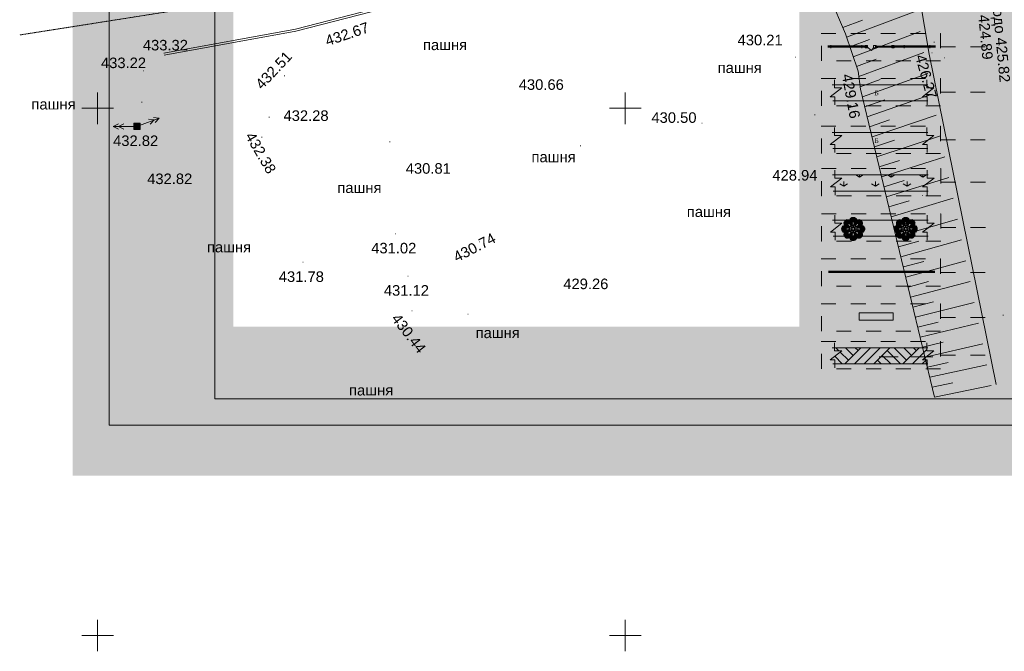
# Model space of a CAD drawing. Header units: millimetres. Extents: x 918404 to 1362154, y 4120617 to 4364104.
# Tile 187 of 256: x 1110128 to 1128787, y 4120617 to 4132599. Entities that reach past the tile are written whole.
import ezdxf

# ---------------------------------------------------------------- set-up
doc = ezdxf.new("R2010")
doc.units = ezdxf.units.MM
doc.header["$MEASUREMENT"] = 0
doc.linetypes.add('Д_ТРОТ_ТРУБА', pattern=[1.5, 0.75, -0.75])
doc.linetypes.add('Штриховая', pattern=[564.444447, 282.222223, -282.222223])
doc.layers.add('(001) Сетка', color=7, linetype='Continuous')
doc.layers.add('(003) Пункты', color=7, linetype='Continuous')
for name, color, linetype, lineweight in [('(001) Сетка_Ном._пера__132', 132, 'Continuous', 18), ('(001) Сетка_Ном._пера__63', 63, 'Continuous', 18), ('(008) Скульптуры_Ном._пера__7', 7, 'Continuous', 18), ('(022) Возд. Линии_Ном._пера__240', 240, 'Continuous', 18), ('(022) Возд. Линии_Ном._пера__7', 7, 'Continuous', 18), ('0_Ном._пера__174', 174, 'Continuous', 18), ('0_Ном._пера__255', 255, 'Continuous', 18), ('0_Ном._пера__4', 4, 'Continuous', 18), ('0_Ном._пера__5', 5, 'Continuous', 18), ('0_Ном._пера__7', 7, 'Continuous', 18), ('Fills_Ном._пера__81', 81, 'Continuous', 18), ('sherr_Ном._пера__5', 5, 'Continuous', 18), ('T1_PN_Ном._пера__6', 6, 'Continuous', 18), ('ВЫСОТА_Ном._пера__7', 7, 'Continuous', 18), ('ЗОП. К_Ном._пера__5', 5, 'Continuous', 18), ('Номер_Ном._пера__5', 5, 'Continuous', 18), ('Откос_Ном._пера__7', 7, 'Continuous', 18), ('Текст_Ном._пера__7', 7, 'Continuous', 18), ('ТОЧКИ_Ном._пера__5', 5, 'Continuous', 18)]:
    doc.layers.add(name, color=color, linetype=linetype, lineweight=lineweight)
for name, color, linetype, lineweight, true_color in [('(003) Пункты_Ном._пера__28', 7, 'Continuous', 18, 0x260900), ('(003) Пункты_Ном._пера__48', 7, 'Continuous', 18, 0x261c00), ('0_Ном._пера__250', 7, 'Continuous', 18, 0x494949), ('0_Ном._пера__252', 7, 'Continuous', 18, 0x929292), ('0_Ном._пера__9', 7, 'Continuous', 18, 0x105689), ('T1_PN_Ном._пера__29', 7, 'Continuous', 18, 0x261713)]:
    doc.layers.add(name, color=color, linetype=linetype, lineweight=lineweight, true_color=true_color)
doc.styles.add('СГЕНЕРИР_СТИЛЬ_1', font='arial.ttf')
doc.styles.add('СГЕНЕРИР_СТИЛЬ_4', font='times.ttf')
pattern_1 = [(45, (295942.93, 4126321.94), (-183.84776, 183.84776), []), (45, (295851, 4126413.87), (-183.84776, 183.84776), [194.999993, -65, 0, -65])]

# ---------------------------------------------------------------- blocks, each defined once
blk = doc.blocks.new('Колонна_961', base_point=(1126174, 4132089))
at = {"layer": '(003) Пункты_Ном._пера__48', "linetype": 'Continuous'}
h = blk.add_hatch(dxfattribs=at)
h.set_pattern_fill('Железобетон', color=256, style=0, pattern_type=2)
h.set_pattern_definition(pattern_1)
h.paths.add_polyline_path([(1126152, 4132066), (1126197, 4132066), (1126197, 4132111), (1126152, 4132111)])
at = {"layer": '(003) Пункты_Ном._пера__28', "linetype": 'Continuous', "flags": 128}
blk.add_lwpolyline([(1126152, 4132066), (1126197, 4132066), (1126197, 4132111), (1126152, 4132111)], close=True, dxfattribs=at)
blk = doc.blocks.new('Колонна_962', base_point=(1126334, 4132089))
at = {"layer": '(003) Пункты_Ном._пера__48', "linetype": 'Continuous'}
h = blk.add_hatch(dxfattribs=at)
h.set_pattern_fill('Железобетон', color=256, style=0, pattern_type=2)
h.set_pattern_definition(pattern_1)
h.paths.add_polyline_path([(1126311, 4132066), (1126356, 4132066), (1126356, 4132111), (1126311, 4132111)])
at = {"layer": '(003) Пункты_Ном._пера__28', "linetype": 'Continuous', "flags": 128}
blk.add_lwpolyline([(1126311, 4132066), (1126356, 4132066), (1126356, 4132111), (1126311, 4132111)], close=True, dxfattribs=at)
blk = doc.blocks.new('Колонна_963', base_point=(1126677, 4132089))
at = {"layer": '(003) Пункты_Ном._пера__48', "linetype": 'Continuous'}
h = blk.add_hatch(dxfattribs=at)
h.set_pattern_fill('Железобетон', color=256, style=0, pattern_type=2)
h.set_pattern_definition(pattern_1)
h.paths.add_polyline_path([(1126654, 4132066), (1126699, 4132066), (1126699, 4132111), (1126654, 4132111)])
at = {"layer": '(003) Пункты_Ном._пера__28', "linetype": 'Continuous', "flags": 128}
blk.add_lwpolyline([(1126654, 4132066), (1126699, 4132066), (1126699, 4132111), (1126654, 4132111)], close=True, dxfattribs=at)
blk = doc.blocks.new('Пальма веерообразная 16_2')
at = {"layer": '(001) Сетка_Ном._пера__63', "linetype": 'Continuous'}
for p, q in [((-18, 119), (-60, 195)), ((-60, 195), (-21, 117)), ((-15, 122), (-53, 204)), ((-53, 204), (-18, 119)), ((-12, 124), (-44, 211)), ((-44, 211), (-15, 122)), ((-9, 126), (-34, 217)), ((-34, 217), (-12, 124)), ((-6, 127), (-23, 221)), ((-23, 221), (-9, 126)), ((-2, 127), (-12, 224)), ((-12, 224), (-6, 127)), ((0, 225), (-2, 127)), ((2, 127), (0, 225)), ((12, 224), (2, 127)), ((6, 127), (12, 224)), ((23, 221), (6, 127)), ((9, 126), (23, 221)), ((34, 217), (9, 126)), ((12, 124), (34, 217)), ((44, 211), (12, 124)), ((15, 122), (44, 211)), ((53, 204), (15, 122)), ((18, 119), (53, 204)), ((60, 195), (18, 119)), ((21, 117), (60, 195)), ((-127, 2), (-225, 0)), ((-127, 6), (-224, 12)), ((-224, 12), (-127, 2)), ((-126, 9), (-221, 23)), ((-221, 23), (-127, 6)), ((-124, 12), (-217, 34)), ((-217, 34), (-126, 9)), ((-122, 15), (-211, 44)), ((-211, 44), (-124, 12)), ((-119, 18), (-204, 53)), ((-204, 53), (-122, 15)), ((-117, 21), (-195, 60)), ((-195, 60), (-119, 18)), ((-113, 22), (-185, 66)), ((-185, 66), (-117, 21)), ((-97, 75), (-181, 107)), ((-181, 107), (-97, 72)), ((-96, 79), (-180, 119)), ((-180, 119), (-97, 75)), ((-97, 72), (-180, 95)), ((-180, 95), (-97, 68)), ((-97, 68), (-178, 84)), ((-178, 84), (-96, 64)), ((-95, 82), (-177, 130)), ((-177, 130), (-96, 79)), ((-110, 24), (-174, 71)), ((-174, 71), (-113, 22)), ((-93, 86), (-173, 140)), ((-173, 140), (-95, 82)), ((-96, 64), (-173, 73)), ((-173, 73), (-95, 61)), ((-91, 89), (-167, 150)), ((-167, 150), (-93, 86)), ((-95, 61), (-167, 63)), ((-167, 63), (-93, 58)), ((-106, 25), (-163, 74)), ((-163, 74), (-110, 24)), ((-93, 58), (-160, 55)), ((-160, 55), (-90, 55)), ((-89, 91), (-159, 159)), ((-159, 159), (-91, 89)), ((-103, 25), (-152, 74)), ((-152, 74), (-106, 25)), ((-90, 55), (-151, 46)), ((-151, 46), (-87, 52)), ((-86, 93), (-150, 167)), ((-150, 167), (-89, 91)), ((-87, 52), (-142, 38)), ((-142, 38), (-84, 49)), ((-82, 95), (-140, 173)), ((-140, 173), (-86, 93)), ((-98, 25), (-139, 74)), ((-139, 74), (-103, 25)), ((-84, 49), (-132, 30)), ((-132, 30), (-80, 46)), ((-79, 96), (-130, 177)), ((-130, 177), (-82, 95)), ((-94, 24), (-127, 74)), ((-127, 74), (-98, 25)), ((-80, 46), (-123, 22)), ((-123, 22), (-77, 44)), ((-75, 97), (-118, 180)), ((-118, 180), (-79, 96)), ((-90, 24), (-115, 73)), ((-115, 73), (-94, 24)), ((-77, 44), (-113, 16)), ((-113, 16), (-73, 42)), ((-72, 97), (-107, 181)), ((-107, 181), (-75, 97)), ((-85, 23), (-102, 71)), ((-102, 71), (-90, 24)), ((-73, 42), (-102, 13)), ((-102, 13), (-70, 42)), ((-68, 97), (-95, 180)), ((-95, 180), (-72, 97)), ((-82, 22), (-91, 68)), ((-91, 68), (-85, 23)), ((-70, 42), (-90, 14)), ((-90, 14), (-66, 42)), ((-64, 96), (-84, 178)), ((-84, 178), (-68, 97)), ((-81, 62), (-82, 22)), ((-79, 20), (-81, 62)), ((-74, 54), (-79, 20)), ((-79, 18), (-63, 43)), ((-66, 42), (-79, 18)), ((-78, 0), (-76, 2)), ((-76, 17), (-74, 54)), ((-68, 43), (-76, 17)), ((-76, 2), (-71, 9)), ((-75, 14), (-68, 43)), ((-66, 32), (-75, 14)), ((-75, 6), (-67, 20)), ((-71, 9), (-75, 6)), ((-25, 6), (-75, 4)), ((-24, 110), (-74, 163)), ((-74, 163), (-25, 106)), ((-25, 106), (-74, 152)), ((-74, 152), (-25, 103)), ((-25, 103), (-74, 139)), ((-74, 139), (-25, 98)), ((-25, 98), (-74, 127)), ((-74, 127), (-24, 94)), ((-74, 10), (-66, 32)), ((-67, 20), (-74, 10)), ((-61, 95), (-73, 173)), ((-73, 173), (-64, 96)), ((-24, 94), (-73, 115)), ((-73, 115), (-24, 90)), ((-22, 113), (-71, 174)), ((-71, 174), (-24, 110)), ((-24, 90), (-71, 102)), ((-71, 102), (-23, 85)), ((-69, 24), (-60, 46)), ((-63, 43), (-69, 24)), ((-23, 85), (-68, 91)), ((-68, 91), (-22, 82)), ((-21, 117), (-66, 185)), ((-66, 185), (-22, 113)), ((-58, 93), (-63, 167)), ((-63, 167), (-61, 95)), ((-22, 82), (-62, 81)), ((-62, 81), (-20, 79)), ((-62, 33), (-57, 48)), ((-60, 46), (-62, 33)), ((-55, 160), (-58, 93)), ((-57, 44), (-56, 52)), ((-57, 48), (-57, 44)), ((-56, 52), (-55, 55)), ((-22, 14), (-56, 50)), ((-55, 90), (-55, 160)), ((-46, 151), (-55, 90)), ((-55, 55), (-52, 56)), ((-15, 15), (-55, 55)), ((-20, 79), (-54, 74)), ((-54, 74), (-17, 76)), ((-52, 87), (-46, 151)), ((-38, 142), (-52, 87)), ((-52, 56), (-44, 57)), ((-14, 22), (-50, 56)), ((-49, 84), (-38, 142)), ((-30, 132), (-49, 84)), ((-48, 57), (-33, 62)), ((-44, 57), (-48, 57)), ((-46, 80), (-30, 132)), ((-22, 123), (-46, 80)), ((-46, 60), (-24, 69)), ((-33, 62), (-46, 60)), ((-44, 77), (-22, 123)), ((-16, 113), (-44, 77)), ((-43, 63), (-18, 79)), ((-17, 76), (-43, 68)), ((-43, 68), (-14, 75)), ((-24, 69), (-43, 63)), ((-42, 73), (-16, 113)), ((-42, 70), (-13, 102)), ((-13, 102), (-42, 73)), ((-42, 66), (-14, 90)), ((-14, 90), (-42, 70)), ((-18, 79), (-42, 66)), ((-14, 75), (-32, 66)), ((-32, 66), (-10, 74)), ((-25, 6), (-17, 8)), ((-22, 14), (-18, 7)), ((-20, 67), (-6, 75)), ((-10, 74), (-20, 67)), ((-14, 22), (-7, 18)), ((-9, 71), (-2, 76)), ((-6, 75), (-9, 71)), ((-6, 25), (-8, 17)), ((-6, 25), (-4, 75)), ((-2, 76), (0, 78)), ((0, 22), (0, 78)), ((0, 78), (2, 76)), ((2, 76), (9, 71)), ((6, 25), (4, 75)), ((9, 71), (6, 75)), ((6, 75), (20, 67)), ((6, 25), (8, 17)), ((14, 22), (7, 18)), ((20, 67), (10, 74)), ((10, 74), (32, 66)), ((42, 73), (13, 102)), ((13, 102), (42, 70)), ((42, 70), (14, 90)), ((14, 90), (42, 66)), ((32, 66), (14, 75)), ((14, 75), (43, 68)), ((14, 22), (50, 56)), ((15, 15), (55, 55)), ((44, 77), (16, 113)), ((16, 113), (42, 73)), ((43, 68), (17, 76)), ((17, 76), (54, 74)), ((25, 6), (17, 8)), ((42, 66), (18, 79)), ((18, 79), (43, 63)), ((22, 14), (18, 7)), ((20, 79), (62, 81)), ((54, 74), (20, 79)), ((66, 185), (21, 117)), ((22, 113), (66, 185)), ((71, 174), (22, 113)), ((46, 80), (22, 123)), ((22, 123), (44, 77)), ((22, 82), (68, 91)), ((62, 81), (22, 82)), ((22, 14), (56, 50)), ((22, 0), (78, 0)), ((23, 85), (71, 102)), ((68, 91), (23, 85)), ((24, 110), (71, 174)), ((74, 163), (24, 110)), ((24, 94), (74, 127)), ((24, 90), (73, 115)), ((73, 115), (24, 94)), ((71, 102), (24, 90)), ((43, 63), (24, 69)), ((24, 69), (46, 60)), ((25, 106), (74, 163)), ((25, 103), (74, 152)), ((74, 152), (25, 106)), ((25, 98), (74, 139)), ((74, 139), (25, 103)), ((74, 127), (25, 98)), ((25, 6), (75, 4)), ((49, 84), (30, 132)), ((30, 132), (46, 80)), ((46, 60), (33, 62)), ((33, 62), (48, 57)), ((52, 87), (38, 142)), ((38, 142), (49, 84)), ((48, 57), (44, 57)), ((44, 57), (52, 56)), ((55, 90), (46, 151)), ((46, 151), (52, 87)), ((52, 56), (55, 55)), ((58, 93), (55, 160)), ((55, 160), (55, 90)), ((55, 55), (56, 52)), ((56, 52), (57, 44)), ((57, 44), (57, 48)), ((57, 48), (62, 33)), ((63, 167), (58, 93)), ((62, 33), (60, 46)), ((60, 46), (69, 24)), ((73, 173), (61, 95)), ((61, 95), (63, 167)), ((69, 24), (63, 43)), ((63, 43), (79, 18)), ((84, 178), (64, 96)), ((64, 96), (73, 173)), ((79, 18), (66, 42)), ((66, 42), (90, 14)), ((75, 14), (66, 32)), ((66, 32), (74, 10)), ((74, 10), (67, 20)), ((67, 20), (75, 6)), ((95, 180), (68, 97)), ((68, 97), (84, 178)), ((76, 17), (68, 43)), ((68, 43), (75, 14)), ((90, 14), (70, 42)), ((70, 42), (102, 13)), ((75, 6), (71, 9)), ((71, 9), (76, 2)), ((107, 181), (72, 97)), ((72, 97), (95, 180)), ((102, 13), (73, 42)), ((73, 42), (113, 16)), ((79, 20), (74, 54)), ((74, 54), (76, 17)), ((75, 97), (107, 181)), ((119, 180), (75, 97)), ((76, 2), (78, 0)), ((78, 0), (76, -2)), ((113, 16), (77, 44)), ((77, 44), (123, 22)), ((79, 96), (119, 180)), ((130, 177), (79, 96)), ((81, 62), (79, 20)), ((123, 22), (80, 46)), ((80, 46), (132, 30)), ((82, 22), (81, 62)), ((82, 95), (130, 177)), ((140, 173), (82, 95)), ((91, 68), (82, 22)), ((132, 30), (84, 49)), ((84, 49), (142, 38)), ((102, 71), (85, 23)), ((85, 23), (91, 68)), ((86, 93), (140, 173)), ((150, 167), (86, 93)), ((142, 38), (87, 52)), ((87, 52), (151, 46)), ((89, 91), (150, 167)), ((159, 159), (89, 91)), ((115, 73), (90, 24)), ((90, 24), (102, 71)), ((151, 46), (90, 55)), ((90, 55), (160, 55)), ((91, 89), (159, 159)), ((167, 150), (91, 89)), ((93, 86), (167, 150)), ((173, 140), (93, 86)), ((93, 58), (167, 63)), ((160, 55), (93, 58)), ((127, 74), (94, 24)), ((94, 24), (115, 73)), ((95, 82), (173, 140)), ((177, 130), (95, 82)), ((95, 61), (173, 73)), ((167, 63), (95, 61)), ((96, 79), (177, 130)), ((180, 118), (96, 79)), ((96, 64), (178, 84)), ((173, 73), (96, 64)), ((97, 75), (180, 118)), ((97, 72), (181, 107)), ((181, 107), (97, 75)), ((97, 68), (180, 95)), ((180, 95), (97, 72)), ((178, 84), (97, 68)), ((139, 74), (98, 25)), ((98, 25), (127, 74)), ((152, 74), (103, 25)), ((103, 25), (139, 74)), ((163, 74), (106, 25)), ((106, 25), (152, 74)), ((110, 24), (163, 74)), ((174, 71), (110, 24)), ((113, 22), (174, 71)), ((185, 66), (113, 22)), ((117, 21), (185, 66)), ((195, 60), (117, 21)), ((119, 18), (195, 60)), ((204, 53), (119, 18)), ((122, 15), (204, 53)), ((211, 44), (122, 15)), ((124, 12), (211, 44)), ((217, 34), (124, 12)), ((126, 9), (217, 34)), ((221, 23), (126, 9)), ((127, 6), (221, 23)), ((127, 2), (224, 12)), ((224, 12), (127, 6)), ((225, 0), (127, 2)), ((127, -2), (225, 0)), ((-225, 0), (-127, -2)), ((-127, -2), (-224, -12)), ((-224, -12), (-127, -6)), ((-127, -6), (-221, -23)), ((-221, -23), (-126, -9)), ((-126, -9), (-217, -34)), ((-217, -34), (-124, -12)), ((-124, -12), (-211, -44)), ((-211, -44), (-122, -15)), ((-122, -15), (-204, -53)), ((-204, -53), (-119, -18)), ((-119, -18), (-195, -60)), ((-195, -60), (-117, -21)), ((-117, -21), (-185, -66)), ((-185, -66), (-113, -22)), ((-97, -72), (-181, -107)), ((-181, -107), (-97, -75)), ((-97, -68), (-180, -95)), ((-180, -95), (-97, -72)), ((-97, -75), (-180, -118)), ((-180, -118), (-96, -79)), ((-96, -64), (-178, -84)), ((-178, -84), (-97, -68)), ((-96, -79), (-177, -130)), ((-177, -130), (-95, -82)), ((-113, -22), (-174, -71)), ((-174, -71), (-110, -24)), ((-95, -61), (-173, -73)), ((-173, -73), (-96, -64)), ((-95, -82), (-173, -140)), ((-173, -140), (-93, -86)), ((-93, -58), (-167, -63)), ((-167, -63), (-95, -61)), ((-93, -86), (-167, -150)), ((-167, -150), (-91, -89)), ((-110, -24), (-163, -74)), ((-163, -74), (-106, -25)), ((-90, -55), (-160, -55)), ((-160, -55), (-93, -58)), ((-91, -89), (-159, -159)), ((-159, -159), (-89, -91)), ((-106, -25), (-152, -74)), ((-152, -74), (-103, -25)), ((-87, -52), (-151, -46)), ((-151, -46), (-90, -55)), ((-89, -91), (-150, -167)), ((-150, -167), (-86, -93)), ((-84, -49), (-142, -38)), ((-142, -38), (-87, -52)), ((-86, -93), (-140, -173)), ((-140, -173), (-82, -95)), ((-103, -25), (-139, -74)), ((-139, -74), (-98, -25)), ((-80, -46), (-132, -30)), ((-132, -30), (-84, -49)), ((-82, -95), (-130, -177)), ((-130, -177), (-79, -96)), ((-127, -74), (-94, -24)), ((-98, -25), (-127, -74)), ((-77, -44), (-123, -22)), ((-123, -22), (-80, -46)), ((-79, -96), (-119, -180)), ((-119, -180), (-75, -97)), ((-94, -24), (-115, -73)), ((-115, -73), (-90, -24)), ((-73, -42), (-113, -16)), ((-113, -16), (-77, -44)), ((-75, -97), (-107, -181)), ((-107, -181), (-72, -97)), ((-70, -42), (-102, -13)), ((-102, -13), (-73, -42)), ((-102, -71), (-85, -23)), ((-90, -24), (-102, -71)), ((-72, -97), (-95, -180)), ((-95, -180), (-68, -97)), ((-91, -68), (-82, -22)), ((-85, -23), (-91, -68)), ((-66, -42), (-90, -14)), ((-90, -14), (-70, -42)), ((-84, -178), (-64, -96)), ((-68, -97), (-84, -178)), ((-82, -22), (-81, -62)), ((-81, -62), (-79, -20)), ((-63, -43), (-79, -18)), ((-79, -18), (-66, -42)), ((-79, -20), (-74, -54)), ((-22, 0), (-78, 0)), ((-76, -2), (-78, 0)), ((-71, -9), (-76, -2)), ((-74, -54), (-76, -17)), ((-76, -17), (-68, -43)), ((-25, -6), (-75, -4)), ((-67, -20), (-75, -6)), ((-75, -6), (-71, -9)), ((-68, -43), (-75, -14)), ((-75, -14), (-66, -32)), ((-66, -32), (-74, -10)), ((-74, -10), (-67, -20)), ((-24, -94), (-74, -127)), ((-74, -127), (-25, -98)), ((-25, -98), (-74, -139)), ((-74, -139), (-25, -103)), ((-25, -103), (-74, -152)), ((-74, -152), (-25, -106)), ((-25, -106), (-74, -163)), ((-74, -163), (-24, -110)), ((-24, -90), (-73, -115)), ((-73, -115), (-24, -94)), ((-73, -173), (-61, -95)), ((-64, -96), (-73, -173)), ((-23, -85), (-71, -102)), ((-71, -102), (-24, -90)), ((-24, -110), (-71, -174)), ((-71, -174), (-22, -113)), ((-60, -46), (-69, -24)), ((-69, -24), (-63, -43)), ((-22, -82), (-68, -91)), ((-68, -91), (-23, -85)), ((-22, -113), (-66, -185)), ((-66, -185), (-21, -117)), ((-63, -167), (-58, -93)), ((-61, -95), (-63, -167)), ((-57, -48), (-62, -33)), ((-62, -33), (-60, -46)), ((-20, -79), (-62, -81)), ((-62, -81), (-22, -82)), ((-21, -117), (-60, -195)), ((-60, -195), (-18, -119)), ((-58, -93), (-55, -160)), ((-56, -52), (-57, -44)), ((-57, -44), (-57, -48)), ((-22, -14), (-56, -50)), ((-55, -55), (-56, -52)), ((-15, -15), (-55, -55)), ((-52, -56), (-55, -55)), ((-55, -160), (-55, -90)), ((-55, -90), (-46, -151)), ((-17, -76), (-54, -74)), ((-54, -74), (-20, -79)), ((-18, -119), (-53, -204)), ((-53, -204), (-15, -122)), ((-44, -57), (-52, -56)), ((-46, -151), (-52, -87)), ((-52, -87), (-38, -142)), ((-14, -22), (-50, -56)), ((-38, -142), (-49, -84)), ((-49, -84), (-30, -132)), ((-33, -62), (-48, -57)), ((-48, -57), (-44, -57)), ((-24, -69), (-46, -60)), ((-46, -60), (-33, -62)), ((-30, -132), (-46, -80)), ((-46, -80), (-22, -123)), ((-22, -123), (-44, -77)), ((-44, -77), (-16, -113)), ((-15, -122), (-44, -211)), ((-44, -211), (-12, -124)), ((-18, -79), (-43, -63)), ((-43, -63), (-24, -69)), ((-14, -75), (-43, -68)), ((-43, -68), (-17, -76)), ((-14, -90), (-42, -66)), ((-42, -66), (-18, -79)), ((-13, -102), (-42, -70)), ((-42, -70), (-14, -90)), ((-16, -113), (-42, -73)), ((-42, -73), (-13, -102)), ((-12, -124), (-34, -217)), ((-34, -217), (-9, -126)), ((-10, -74), (-32, -66)), ((-32, -66), (-14, -75)), ((-25, -6), (-17, -8)), ((-9, -126), (-23, -221)), ((-23, -221), (-6, -127)), ((-22, -14), (-18, -7)), ((-6, -75), (-20, -67)), ((-20, -67), (-10, -74)), ((-14, -22), (-7, -18)), ((-6, -127), (-12, -224)), ((-12, -224), (-2, -127)), ((-2, -76), (-9, -71)), ((-9, -71), (-6, -75)), ((-6, -25), (-8, -17)), ((-6, -25), (-4, -75)), ((0, -78), (-2, -76)), ((-2, -127), (0, -225)), ((0, -22), (0, -78)), ((2, -76), (0, -78)), ((0, -225), (2, -127)), ((9, -71), (2, -76)), ((2, -127), (12, -224)), ((6, -25), (4, -75)), ((6, -25), (8, -17)), ((20, -67), (6, -75)), ((6, -75), (9, -71)), ((12, -224), (6, -127)), ((6, -127), (23, -221)), ((14, -22), (7, -18)), ((23, -221), (9, -126)), ((9, -126), (34, -217)), ((32, -66), (10, -74)), ((10, -74), (20, -67)), ((34, -217), (12, -124)), ((12, -124), (44, -211)), ((42, -70), (13, -102)), ((13, -102), (42, -73)), ((14, -22), (50, -56)), ((14, -75), (32, -66)), ((42, -66), (14, -90)), ((43, -68), (14, -75)), ((14, -90), (42, -70)), ((15, -15), (55, -55)), ((44, -211), (15, -122)), ((15, -122), (53, -204)), ((42, -73), (16, -113)), ((16, -113), (44, -77)), ((25, -6), (17, -8)), ((17, -76), (43, -68)), ((54, -74), (17, -76)), ((22, -14), (18, -7)), ((43, -63), (18, -79)), ((18, -79), (42, -66)), ((53, -204), (18, -119)), ((18, -119), (60, -195)), ((20, -79), (54, -74)), ((62, -81), (20, -79)), ((60, -195), (21, -117)), ((21, -117), (66, -185)), ((22, -14), (56, -50)), ((44, -77), (22, -123)), ((22, -123), (46, -80)), ((22, -82), (62, -81)), ((68, -91), (22, -82)), ((66, -185), (22, -113)), ((22, -113), (71, -174)), ((71, -102), (23, -85)), ((23, -85), (68, -91)), ((46, -60), (24, -69)), ((24, -69), (43, -63)), ((73, -115), (24, -90)), ((24, -90), (71, -102)), ((74, -127), (24, -94)), ((24, -94), (73, -115)), ((71, -174), (24, -110)), ((24, -110), (74, -163)), ((25, -6), (75, -4)), ((74, -139), (25, -98)), ((25, -98), (74, -127)), ((74, -152), (25, -103)), ((25, -103), (74, -139)), ((74, -163), (25, -106)), ((25, -106), (74, -152)), ((46, -80), (30, -132)), ((30, -132), (49, -84)), ((48, -57), (33, -62)), ((33, -62), (46, -60)), ((49, -84), (38, -142)), ((38, -142), (52, -87)), ((52, -56), (44, -57)), ((44, -57), (48, -57)), ((52, -87), (46, -151)), ((46, -151), (55, -90)), ((55, -55), (52, -56)), ((56, -52), (55, -55)), ((55, -90), (55, -160)), ((55, -160), (58, -93)), ((57, -44), (56, -52)), ((62, -33), (57, -48)), ((57, -48), (57, -44)), ((58, -93), (63, -167)), ((69, -24), (60, -46)), ((60, -46), (62, -33)), ((63, -167), (61, -95)), ((61, -95), (73, -173)), ((79, -18), (63, -43)), ((63, -43), (69, -24)), ((73, -173), (64, -96)), ((64, -96), (84, -178)), ((74, -10), (66, -32)), ((66, -32), (75, -14)), ((90, -14), (66, -42)), ((66, -42), (79, -18)), ((75, -6), (67, -20)), ((67, -20), (74, -10)), ((75, -14), (68, -43)), ((68, -43), (76, -17)), ((84, -178), (68, -97)), ((68, -97), (95, -180)), ((102, -13), (70, -42)), ((70, -42), (90, -14)), ((76, -2), (71, -9)), ((71, -9), (75, -6)), ((95, -180), (72, -97)), ((72, -97), (107, -181)), ((73, -42), (102, -13)), ((113, -16), (73, -42)), ((76, -17), (74, -54)), ((74, -54), (79, -20)), ((107, -181), (75, -97)), ((75, -97), (118, -180)), ((77, -44), (113, -16)), ((123, -22), (77, -44)), ((79, -20), (81, -62)), ((118, -180), (79, -96)), ((79, -96), (130, -177)), ((80, -46), (123, -22)), ((132, -30), (80, -46)), ((81, -62), (82, -22)), ((82, -22), (91, -68)), ((130, -177), (82, -95)), ((82, -95), (140, -173)), ((84, -49), (132, -30)), ((142, -38), (84, -49)), ((91, -68), (85, -23)), ((85, -23), (102, -71)), ((140, -173), (86, -93)), ((86, -93), (150, -167)), ((87, -52), (142, -38)), ((151, -46), (87, -52)), ((150, -167), (89, -91)), ((89, -91), (159, -159)), ((102, -71), (90, -24)), ((90, -24), (115, -73)), ((90, -55), (151, -46)), ((160, -55), (90, -55)), ((159, -159), (91, -89)), ((91, -89), (167, -150)), ((93, -58), (160, -55)), ((167, -63), (93, -58)), ((167, -150), (93, -86)), ((93, -86), (173, -140)), ((115, -73), (94, -24)), ((94, -24), (127, -74)), ((173, -73), (95, -61)), ((95, -61), (167, -63)), ((173, -140), (95, -82)), ((95, -82), (177, -130)), ((178, -84), (96, -64)), ((96, -64), (173, -73)), ((177, -130), (96, -79)), ((96, -79), (180, -119)), ((180, -95), (97, -68)), ((97, -68), (178, -84)), ((181, -107), (97, -72)), ((97, -72), (180, -95)), ((180, -119), (97, -75)), ((97, -75), (181, -107)), ((127, -74), (98, -25)), ((98, -25), (139, -74)), ((139, -74), (103, -25)), ((103, -25), (152, -74)), ((152, -74), (106, -25)), ((106, -25), (163, -74)), ((163, -74), (110, -24)), ((110, -24), (174, -71)), ((174, -71), (113, -22)), ((113, -22), (185, -66)), ((185, -66), (117, -21)), ((117, -21), (195, -60)), ((195, -60), (119, -18)), ((119, -18), (204, -53)), ((204, -53), (122, -15)), ((122, -15), (211, -44)), ((211, -44), (124, -12)), ((124, -12), (217, -34)), ((217, -34), (126, -9)), ((126, -9), (221, -23)), ((224, -12), (127, -2)), ((221, -23), (127, -6)), ((127, -6), (224, -12))]:
    blk.add_line(p, q, dxfattribs=at)

msp = doc.modelspace()

# ---------------------------------------------------------------- hatches: boundary and pattern name
at = {"layer": '(022) Возд. Линии_Ном._пера__240', "linetype": 'Continuous'}
h = msp.add_hatch(color=256, dxfattribs=at)
h.paths.add_polyline_path([(1112290.6, 4130633.6), (1112290.6, 4130513.6), (1112410.6, 4130513.6), (1112410.6, 4130633.6)])
h.paths.add_polyline_path([(1112340.6, 4130573.6, -1.0000337), (1112360.6, 4130573.6, -1)], flags=0)
at = {"layer": '(022) Возд. Линии_Ном._пера__7', "linetype": 'Continuous'}
msp.add_hatch(color=256, dxfattribs=at).paths.add_polyline_path([(1112357.9, 4130566.7, 1), (1112343.3, 4130580.4, 1)])
at = {"layer": '0_Ном._пера__250', "linetype": 'Continuous'}
msp.add_hatch(color=256, dxfattribs=at).paths.add_polyline_path([(1125574.7, 4131057.4), (1127322.6, 4131057.4), (1127322.6, 4131134.6), (1127234.9, 4131134.6), (1127454.2, 4131304.6), (1127319.9, 4131304.6), (1127319.9, 4131362.6), (1125571.9, 4131362.6), (1125571.9, 4131304.6), (1125706.3, 4131304.6), (1125486.9, 4131134.6), (1125574.7, 4131134.6)])
at = {"layer": '0_Ном._пера__252', "linetype": 'Continuous', "lineweight": 0, "true_color": 0x242424}
msp.add_hatch(color=250, dxfattribs=at).paths.add_polyline_path([(1125574.7, 4130153.7), (1127322.6, 4130153.7), (1127322.6, 4130230.9), (1127234.9, 4130230.9), (1127454.2, 4130400.9), (1127319.9, 4130400.9), (1127319.9, 4130458.9), (1125571.9, 4130458.9), (1125571.9, 4130400.9), (1125706.3, 4130400.9), (1125486.9, 4130230.9), (1125574.7, 4130230.9)])
at = {"layer": '0_Ном._пера__255', "linetype": 'Continuous'}
h = msp.add_hatch(color=256, dxfattribs=at)
h.paths.add_polyline_path([(1111134.3, 4156442.9), (1111134.3, 4123947.1), (1153992.6, 4123947.1), (1153992.6, 4156442.9)])
h.paths.add_polyline_path([(1114175.7, 4149236.9), (1114175.7, 4153171.3), (1126290, 4153171.3), (1126290, 4152074.4), (1131973.2, 4152074.4), (1131973.2, 4153192), (1140411.8, 4153192), (1140411.8, 4131410.6), (1134721.4, 4131410.6), (1134721.4, 4134854.4), (1124905.8, 4134854.4), (1124905.8, 4126774), (1114175.7, 4126774)], flags=0)
at = {"layer": '0_Ном._пера__9', "linetype": 'Continuous'}
h = msp.add_hatch(dxfattribs=at)
h.set_pattern_fill('Грунт', color=256, style=0, pattern_type=2)
h.set_pattern_definition([(45, (295942.93, 4126321.94), (-275.77163, 275.77163), []), (45, (295851, 4126413.9), (-551.5433, 551.5433), []), (45, (295759.1, 4126505.8), (-551.5433, 551.5433), []), (135, (295667.16, 4126597.72), (91.923878, 91.923878), [389.99999, -389.99999])])
h.paths.add_polyline_path([(1125574.7, 4126069.1), (1127322.6, 4126069.1), (1127322.6, 4126146.4), (1127234.9, 4126146.4), (1127454.2, 4126316.3), (1127319.9, 4126316.3), (1127319.9, 4126374.4), (1125571.9, 4126374.4), (1125571.9, 4126316.3), (1125706.3, 4126316.3), (1125486.9, 4126146.4), (1125574.7, 4126146.4)])
at = {"layer": 'Fills_Ном._пера__81', "linetype": 'Continuous'}
h = msp.add_hatch(dxfattribs=at)
h.set_pattern_fill('Трава', color=256, style=0, pattern_type=2)
h.set_pattern_definition([(90, (295942.93, 4126321.94), (-600, 0), [86.60254, -259.80762]), (90, (296242.93, 4126495.15), (-600, 0), [86.60254, -259.80762]), (30, (295942.93, 4126321.94), (-300, 519.61524), [86.60254, -259.80762]), (30, (295942.93, 4126668.36), (-300, 519.61524), [86.60254, -259.80762]), (150, (295942.93, 4126321.94), (300, 519.61524), [86.60254, -259.80762]), (150, (295942.93, 4126668.36), (300, 519.61524), [86.60254, -259.80762])])
h.paths.add_polyline_path([(1125579.3, 4129348.1), (1127327.2, 4129348.1), (1127327.2, 4129425.4), (1127239.5, 4129425.4), (1127458.9, 4129595.3), (1127324.5, 4129595.3), (1127324.5, 4129653.4), (1125576.6, 4129653.4), (1125576.6, 4129595.3), (1125711, 4129595.3), (1125491.6, 4129425.4), (1125579.3, 4129425.4)])
at = {"layer": 'T1_PN_Ном._пера__6', "linetype": 'Continuous'}
msp.add_hatch(color=256, dxfattribs=at).paths.add_polyline_path([(1126036.9, 4127035.3), (1126678.9, 4127035.3), (1126678.9, 4126900.8), (1126036.9, 4126900.8)])

# ---------------------------------------------------------------- linework, layer by layer
at = {"layer": '(001) Сетка_Ном._пера__132', "linetype": 'Continuous'}
for p, q in [((1111604.5, 4131216.9), (1111604.5, 4130616.9)), ((1121604.5, 4131216.9), (1121604.5, 4130616.9)), ((1111304.5, 4130916.9), (1111904.5, 4130916.9)), ((1121304.5, 4130916.9), (1121904.5, 4130916.9)), ((1111604.5, 4121216.9), (1111604.5, 4120616.9)), ((1121604.5, 4121216.9), (1121604.5, 4120616.9)), ((1111304.5, 4120916.9), (1111904.5, 4120916.9)), ((1121304.5, 4120916.9), (1121904.5, 4120916.9))]:
    msp.add_line(p, q, dxfattribs=at)
at = {"layer": '(022) Возд. Линии_Ном._пера__7', "linetype": 'Continuous'}
for p, q in [((1112397.4, 4130591.2), (1112771.7, 4130732.2)), ((1112678.1, 4130696.9), (1112566.9, 4130708.5)), ((1112771.7, 4130732.2), (1112660.5, 4130743.7)), ((1112771.7, 4130732.2), (1112695.7, 4130650.1)), ((1111900.2, 4130573.6), (1112000.2, 4130623.6)), ((1112300.2, 4130573.6), (1111900.2, 4130573.6)), ((1111900.2, 4130573.6), (1112000.2, 4130523.6)), ((1112000.2, 4130573.6), (1112100.2, 4130623.6)), ((1112000.2, 4130573.6), (1112100.2, 4130523.6)), ((1112678.1, 4130696.9), (1112602.2, 4130614.9))]:
    msp.add_line(p, q, dxfattribs=at)
at = {"layer": '(022) Возд. Линии_Ном._пера__7', "linetype": 'Continuous', "flags": 128}
msp.add_lwpolyline([(1112290.6, 4130513.6), (1112410.6, 4130513.6), (1112410.6, 4130633.6), (1112290.6, 4130633.6)], close=True, dxfattribs=at)
at = {"layer": '(022) Возд. Линии_Ном._пера__7', "linetype": 'Continuous'}
msp.add_circle((1112350.6, 4130573.6), 10, dxfattribs=at)
at = {"layer": '0_Ном._пера__174', "linetype": 'Continuous', "flags": 128}
for points in [[(1111825, 4154186.1), (1153825.9, 4154186.1), (1153825.9, 4124906.1), (1111825, 4124906.1)], [(1113825, 4153686.1), (1153325.9, 4153686.1), (1153325.9, 4125406.1), (1113825, 4125406.1)]]:
    msp.add_lwpolyline(points, close=True, dxfattribs=at)
at = {"layer": '0_Ном._пера__4', "linetype": 'Continuous', "flags": 128}
msp.add_lwpolyline([(1126549.4, 4136785.4), (1127366.3, 4131941.2), (1128635.8, 4125677.6)], dxfattribs=at)
at = {"layer": '0_Ном._пера__5', "linetype": 'Штриховая'}
for p, q in [((1125315.4, 4132337.5), (1127580.6, 4132337.5)), ((1125320.3, 4131819.8), (1125320.3, 4132342.1)), ((1127580.6, 4132337.5), (1127580.6, 4131819.8)), ((1127580.6, 4132080.9), (1128568.8, 4132080.9)), ((1127580.6, 4131819.8), (1125320.3, 4131819.8)), ((1125315.4, 4131482.3), (1127580.6, 4131482.3)), ((1125320.3, 4130964.5), (1125320.3, 4131486.8)), ((1127580.6, 4131482.3), (1127580.6, 4130964.5)), ((1127580.6, 4131223.4), (1128568.8, 4131223.4)), ((1127580.6, 4130964.5), (1125320.3, 4130964.5)), ((1125315.4, 4130578.6), (1127580.6, 4130578.6)), ((1125320.3, 4130060.8), (1125320.3, 4130583.1)), ((1127580.6, 4130578.6), (1127580.6, 4130060.8)), ((1127580.6, 4130319.7), (1128568.8, 4130319.7)), ((1127580.6, 4130060.8), (1125320.3, 4130060.8)), ((1125320, 4129773), (1127585.2, 4129773)), ((1125325, 4129255.3), (1125325, 4129777.6)), ((1127585.2, 4129773), (1127585.2, 4129255.3)), ((1127585.2, 4129514.2), (1128573.5, 4129514.2)), ((1127585.2, 4129255.3), (1125325, 4129255.3)), ((1125320, 4128917.8), (1127585.2, 4128917.8)), ((1125325, 4128400), (1125325, 4128922.3)), ((1127585.2, 4128917.8), (1127585.2, 4128400)), ((1127585.2, 4128658.9), (1128573.5, 4128658.9)), ((1127585.2, 4128400), (1125325, 4128400)), ((1125315.4, 4128062.5), (1127580.6, 4128062.5)), ((1125320.3, 4127544.8), (1125320.3, 4128067)), ((1127580.6, 4128062.5), (1127580.6, 4127544.8)), ((1127580.6, 4127803.6), (1128568.8, 4127803.6)), ((1127580.6, 4127544.8), (1125320.3, 4127544.8)), ((1125315.4, 4127207.3), (1127580.6, 4127207.3)), ((1125320.3, 4126689.5), (1125320.3, 4127211.8)), ((1127580.6, 4127207.3), (1127580.6, 4126689.5)), ((1127580.6, 4126948.4), (1128568.8, 4126948.4)), ((1127580.6, 4126689.5), (1125320.3, 4126689.5)), ((1125315.4, 4126494), (1127580.6, 4126494)), ((1125320.3, 4125976.3), (1125320.3, 4126498.6)), ((1127580.6, 4126494), (1127580.6, 4125976.3)), ((1127580.6, 4126235.2), (1128568.8, 4126235.2)), ((1127580.6, 4125976.3), (1125320.3, 4125976.3))]:
    msp.add_line(p, q, dxfattribs=at)
at = {"layer": '0_Ном._пера__5', "linetype": 'Continuous'}
for p, q in [((1125442.8, 4132102.4), (1126174.3, 4132102.4)), ((1125442.8, 4132088.6), (1126174.3, 4132088.6)), ((1125442.8, 4132075), (1126174.3, 4132075)), ((1125501.1, 4132116.4), (1125501.1, 4132060.8)), ((1126085.5, 4132116.4), (1126085.5, 4132060.8)), ((1126174.3, 4132088.6), (1126271.9, 4132011)), ((1126271.9, 4132011), (1126317.7, 4132077.9)), ((1126339.8, 4132097.1), (1126651.9, 4132097.1)), ((1126339.8, 4132074.9), (1126651.9, 4132074.9)), ((1126643.6, 4132102.2), (1127481.8, 4132102.2)), ((1126643.6, 4132088.6), (1127481.8, 4132088.6)), ((1126643.6, 4132077), (1127481.8, 4132077)), ((1126887.7, 4132116.4), (1126887.7, 4132060.8)), ((1127373, 4132116.4), (1127373, 4132060.8)), ((1125527.6, 4131362.6), (1127338.5, 4131362.6)), ((1127337.7, 4131057.4), (1125540.6, 4131057.4)), ((1125527.6, 4130458.9), (1127338.5, 4130458.9)), ((1127337.7, 4130153.7), (1125540.6, 4130153.7)), ((1125532.2, 4129653.4), (1127343.2, 4129653.4)), ((1127342.3, 4129348.1), (1125545.2, 4129348.1)), ((1125532.2, 4128798.1), (1127343.2, 4128798.1)), ((1127342.3, 4128492.9), (1125545.2, 4128492.9)), ((1125527.6, 4126374.4), (1127338.5, 4126374.4)), ((1127337.7, 4126069.1), (1125540.6, 4126069.1))]:
    msp.add_line(p, q, dxfattribs=at)
at = {"layer": '0_Ном._пера__5', "linetype": 'Continuous', "flags": 128}
for points in [[(1125571.9, 4131455.5), (1125571.9, 4131304.6), (1125706.3, 4131304.6), (1125486.9, 4131134.6), (1125574.7, 4131134.6), (1125574.7, 4130981.1)], [(1127319.9, 4131455.5), (1127319.9, 4131304.6), (1127454.2, 4131304.6), (1127234.9, 4131134.6), (1127322.6, 4131134.6), (1127322.6, 4130981.1)], [(1125571.9, 4130551.8), (1125571.9, 4130400.9), (1125706.3, 4130400.9), (1125486.9, 4130230.9), (1125574.7, 4130230.9), (1125574.7, 4130077.4)], [(1127319.9, 4130551.8), (1127319.9, 4130400.9), (1127454.2, 4130400.9), (1127234.9, 4130230.9), (1127322.6, 4130230.9), (1127322.6, 4130077.4)], [(1125576.6, 4129746.3), (1125576.6, 4129595.3), (1125711, 4129595.3), (1125491.6, 4129425.4), (1125579.3, 4129425.4), (1125579.3, 4129271.9)], [(1127324.5, 4129746.3), (1127324.5, 4129595.3), (1127458.9, 4129595.3), (1127239.5, 4129425.4), (1127327.2, 4129425.4), (1127327.2, 4129271.9)], [(1125576.6, 4128891), (1125576.6, 4128740), (1125711, 4128740), (1125491.6, 4128570.1), (1125579.3, 4128570.1), (1125579.3, 4128416.6)], [(1127324.5, 4128891), (1127324.5, 4128740), (1127458.9, 4128740), (1127239.5, 4128570.1), (1127327.2, 4128570.1), (1127327.2, 4128416.6)], [(1125571.9, 4126467.3), (1125571.9, 4126316.3), (1125706.3, 4126316.3), (1125486.9, 4126146.4), (1125574.7, 4126146.4), (1125574.7, 4125992.9)], [(1127319.9, 4126467.3), (1127319.9, 4126316.3), (1127454.2, 4126316.3), (1127234.9, 4126146.4), (1127322.6, 4126146.4), (1127322.6, 4125992.9)]]:
    msp.add_lwpolyline(points, dxfattribs=at)
at = {"layer": '0_Ном._пера__7', "linetype": 'Д_ТРОТ_ТРУБА', "flags": 128}
msp.add_lwpolyline([(1110127.6, 4132308), (1114224.3, 4132952.4), (1115751.6, 4133284.1), (1119121.3, 4134474.5), (1128872.9, 4138914.4), (1140919.8, 4144785), (1148848.9, 4148649)], dxfattribs=at)
at = {"layer": '0_Ном._пера__7', "linetype": 'Continuous', "flags": 128}
for points in [[(1112858.3, 4131963), (1115351.4, 4132419.1), (1117246.3, 4132906.6), (1119854.9, 4133811.3), (1137158.9, 4142259.7)], [(1112865.5, 4131923.6), (1115359.9, 4132380), (1117257.9, 4132868.3), (1119870.2, 4133774.3), (1137176.5, 4142223.7)], [(1123352.1, 4135182.3), (1123680.3, 4135024.1), (1123948.2, 4134811.6), (1124488, 4134383.4), (1124693.9, 4134194.3), (1124874.5, 4133932.2), (1125479.1, 4133029.3), (1125775.3, 4132329.9), (1126014.6, 4131622.5), (1126063.3, 4131280.5), (1127467.3, 4125437.8)]]:
    msp.add_lwpolyline(points, dxfattribs=at)
at = {"layer": 'sherr_Ном._пера__5', "linetype": 'Continuous'}
for p, q in [((1127234.6, 4129266.5), (1127244.6, 4129266.5)), ((1128759.3, 4126991.7), (1128769.3, 4126991.7))]:
    msp.add_line(p, q, dxfattribs=at)
at = {"layer": 'T1_PN_Ном._пера__29', "linetype": 'Continuous', "flags": 128}
msp.add_lwpolyline([(1126036.9, 4127035.3), (1126678.9, 4127035.3), (1126678.9, 4126900.8), (1126036.9, 4126900.8)], close=True, dxfattribs=at)
at = {"layer": 'ЗОП. К_Ном._пера__5', "linetype": 'Continuous'}
for p, q in [((1126774.1, 4126205.5), (1126415.6, 4126205.5)), ((1127432.3, 4126205.5), (1127014.1, 4126205.5))]:
    msp.add_line(p, q, dxfattribs=at)
at = {"layer": 'Номер_Ном._пера__5', "linetype": 'Continuous'}
for p, q in [((1125452.9, 4127826.8), (1127470.9, 4127826.8)), ((1125452.9, 4127814.2), (1127470.9, 4127814.2)), ((1125452.9, 4127800.5), (1127470.9, 4127800.5))]:
    msp.add_line(p, q, dxfattribs=at)
at = {"layer": 'Откос_Ном._пера__7', "linetype": 'Continuous'}
for p, q in [((1125797.1, 4132265.5), (1127127.2, 4132769.2)), ((1125725.6, 4132447.2), (1126099.4, 4132589.5)), ((1125859.7, 4132080.4), (1126234, 4132221.4)), ((1125922.3, 4131895.3), (1127194.2, 4132371.5)), ((1125984.9, 4131710.3), (1126359.8, 4131849.7)), ((1126029.1, 4131520.8), (1127261.1, 4131973.9)), ((1126056.6, 4131327.4), (1126432.8, 4131463.3)), ((1126097.9, 4131136.6), (1127338.7, 4131578.8)), ((1126143.5, 4130946.6), (1126520.8, 4131079.4)), ((1126189.2, 4130756.7), (1127418.7, 4131183.9)), ((1126280.5, 4130376.7), (1127498.6, 4130789)), ((1126234.8, 4130566.7), (1126613.2, 4130696.5)), ((1126371.8, 4129996.8), (1127578.5, 4130394.2)), ((1126326.1, 4130186.8), (1126705.5, 4130313.5)), ((1126463.1, 4129616.9), (1127658.4, 4129999.3)), ((1126417.4, 4129806.9), (1126797.9, 4129930.4)), ((1126554.4, 4129237), (1127738.4, 4129604.5)), ((1126508.7, 4129426.9), (1126890.2, 4129547.2)), ((1126600, 4129047), (1126982.5, 4129163.9)), ((1126645.6, 4128857.1), (1127818.3, 4129209.7)), ((1126691.3, 4128667.1), (1127074.9, 4128780.6)), ((1126736.9, 4128477.1), (1127898.2, 4128814.9)), ((1126782.6, 4128287.2), (1127167.2, 4128397.1)), ((1126828.2, 4128097.2), (1127978.2, 4128420.1)), ((1126873.9, 4127907.3), (1127259.5, 4128013.6)), ((1126919.5, 4127717.3), (1128058.1, 4128025.4)), ((1126965.2, 4127527.3), (1127351.8, 4127630)), ((1127010.8, 4127337.4), (1128138.1, 4127630.7)), ((1127056.5, 4127147.4), (1127444.1, 4127246.2)), ((1127102.1, 4126957.5), (1128218, 4127236)), ((1127147.8, 4126767.5), (1127536.4, 4126862.4)), ((1127193.4, 4126577.5), (1128297.9, 4126841.3)), ((1127239.1, 4126387.6), (1127628.6, 4126478.5)), ((1127284.7, 4126197.6), (1128377.9, 4126446.7)), ((1127330.4, 4126007.7), (1127720.8, 4126094.5)), ((1127376, 4125817.7), (1128457.9, 4126052.1)), ((1127421.7, 4125627.7), (1127813.1, 4125710.3)), ((1127467.3, 4125437.8), (1128537.8, 4125657.5))]:
    msp.add_line(p, q, dxfattribs=at)
at = {"layer": 'ТОЧКИ_Ном._пера__5', "linetype": 'Continuous'}
for p, q in [((1116387.3, 4132257.2), (1116397.3, 4132257.2)), ((1127452.1, 4132171.4), (1127462.1, 4132171.4)), ((1112858.3, 4131963), (1112868.3, 4131963)), ((1124828.2, 4131885.1), (1124838.2, 4131885.1)), ((1127411.4, 4131972.2), (1127421.4, 4131972.2)), ((1127644.4, 4131877.4), (1127654.4, 4131877.4)), ((1112465.4, 4131630.7), (1112475.4, 4131630.7)), ((1115141.6, 4131535.5), (1115151.6, 4131535.5)), ((1126014.6, 4131622.5), (1126024.6, 4131622.5)), ((1112435.8, 4131036.5), (1112445.8, 4131036.5)), ((1114850.5, 4130751.4), (1114860.5, 4130751.4)), ((1125190.3, 4130794.3), (1125200.3, 4130794.3)), ((1112350.6, 4130573.6), (1112360.6, 4130573.6)), ((1123053.3, 4130632.7), (1123063.3, 4130632.7)), ((1114710.6, 4130369), (1114720.6, 4130369)), ((1117138.8, 4130283), (1117148.8, 4130283)), ((1120751.2, 4130205.4), (1120761.2, 4130205.4)), ((1117241.8, 4128537.2), (1117251.8, 4128537.2)), ((1118832.7, 4128384.8), (1118842.7, 4128384.8)), ((1115490.3, 4127996), (1115500.3, 4127996)), ((1117481.2, 4127734.9), (1117491.2, 4127734.9)), ((1117557.3, 4127077), (1117567.3, 4127077)), ((1118617.8, 4127010.2), (1118627.8, 4127010.2))]:
    msp.add_line(p, q, dxfattribs=at)

# ---------------------------------------------------------------- block references
at = {"layer": '(001) Сетка', "color": 4, "linetype": 'Continuous', "lineweight": 18, "zscale": 1000}
for p in [(1125923.6, 4128629.5), (1126918.9, 4128629.5)]:
    msp.add_blockref('Пальма веерообразная 16_2', p, dxfattribs=at)
at = {"layer": '(003) Пункты', "color": 18, "lineweight": 18, "true_color": 0x260900}
for name, p in [('Колонна_961', (1126174.3, 4132088.6)), ('Колонна_962', (1126333.8, 4132088.6)), ('Колонна_963', (1126676.9, 4132088.6))]:
    msp.add_blockref(name, p, dxfattribs=at)

# ---------------------------------------------------------------- texts
at = {"layer": '(008) Скульптуры_Ном._пера__7', "linetype": 'Continuous', "char_height": 200, "attachment_point": 7, "style": 'СГЕНЕРИР_СТИЛЬ_1'}
for insert in [(1117770.9, 4132018.7), (1123355.2, 4131585.4), (1110350.7, 4130892.1), (1119827.2, 4129892.6), (1116148, 4129308.2), (1122770.5, 4128853), (1113677.1, 4128181.6), (1118768.8, 4126555.6), (1116369.7, 4125467.4)]:
    msp.add_mtext('{пашня}', dxfattribs=dict(at, insert=insert))
at = {"layer": 'ВЫСОТА_Ном._пера__7', "linetype": 'Continuous', "char_height": 200, "attachment_point": 4, "style": 'СГЕНЕРИР_СТИЛЬ_1'}
for s, insert, rotation in [('{урз водо 425.82}', (1128580, 4133452.1), 275.32967), ('{дно 424.89}', (1128313.4, 4133238.5), 275.32967), ('{432.67}', (1115927, 4132189.1), 18.56582), ('{432.51}', (1114648.5, 4131329.2), 46.82889), ('{426.27}', (1127191.5, 4131932), 285.43864), ('{429.16}', (1125804.1, 4131567.8), 280.4649), ('{432.38}', (1114479.5, 4130440.6), 300.37654), ('{430.74}', (1118366.4, 4128079.9), 27.52384), ('{430.44}', (1117238.9, 4126985.4), 307.63639)]:
    msp.add_mtext(s, dxfattribs=dict(at, insert=insert, rotation=rotation))
for s, insert in [('{433.32}', (1112461.3, 4132114)), ('{430.21}', (1123732.6, 4132210.7)), ('{433.22}', (1111668.1, 4131778.1)), ('{430.66}', (1119585.4, 4131365.9)), ('{432.28}', (1115127.2, 4130776.9)), ('{430.50}', (1122099.8, 4130739.9)), ('{432.82}', (1111898.1, 4130300.4)), ('{430.81}', (1117444.1, 4129775.2)), ('{428.94}', (1124391.7, 4129645.9)), ('{432.82}', (1112543.4, 4129578.7)), ('{431.02}', (1116789.3, 4128264)), ('{431.78}', (1115037.9, 4127722.8)), ('{431.12}', (1117028.7, 4127461.7)), ('{429.26}', (1120429.8, 4127585.6))]:
    msp.add_mtext(s, dxfattribs=dict(at, insert=insert))
at = {"layer": 'Текст_Ном._пера__7', "linetype": 'Continuous', "char_height": 88.59, "attachment_point": 2, "style": 'СГЕНЕРИР_СТИЛЬ_4'}
for insert in [(1126368.1, 4131252.3), (1126368.1, 4130348.6)]:
    msp.add_mtext('{Б}', dxfattribs=dict(at, insert=insert))

doc.saveas('drawing.dxf')
